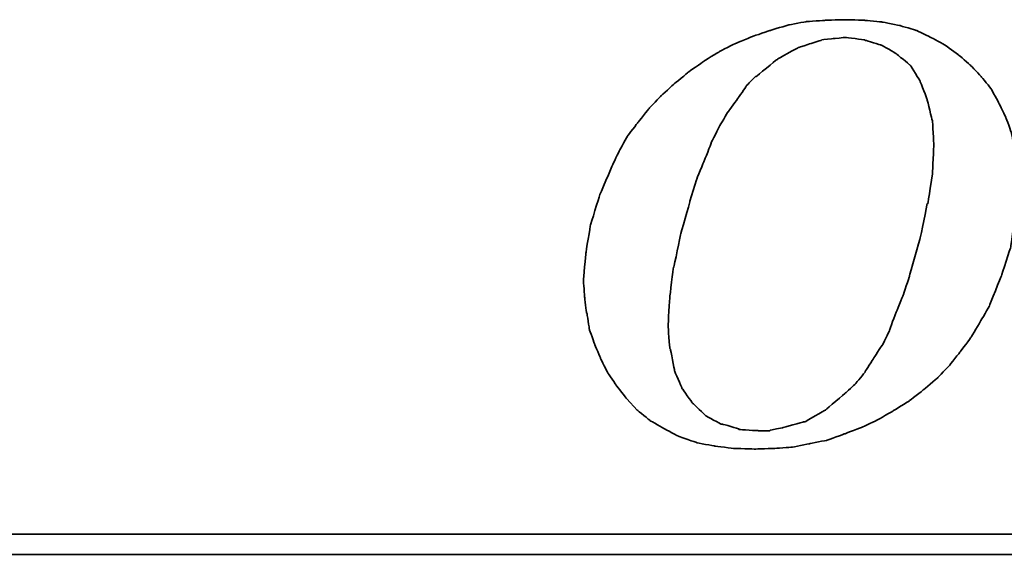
# Model space of a CAD drawing. Header units: millimetres. Extents: x 96 to 887, y 184 to 439.
# Tile 34 of 53: x 699.5 to 714.06, y 264.5 to 272.41. Entities that reach past the tile are written whole.
import ezdxf

# ---------------------------------------------------------------- set-up
doc = ezdxf.new("R2010")
doc.units = ezdxf.units.MM
doc.header["$LTSCALE"] = 0.15
doc.layers.add('DIM', color=4, linetype='CONTINUOUS')
doc.layers.add('layer 1', color=7, linetype='CONTINUOUS')

# ---------------------------------------------------------------- blocks, each defined once
blk = doc.blocks.new('TBI MOTION logo(完整正式版)')
at = {"layer": 'layer 1', "color": 22, "lineweight": 35}
for points, knots in [([(-11.34375, -6.98375), (-11.34375, -6.98375), (-10.91375, -7.43875), (-10.91375, -7.43875), (-10.91375, -7.43875), (-10.91375, -7.43875), (-10.38625, -7.87125), (-10.38625, -7.87125), (-10.38625, -7.87125), (-10.38625, -7.87125), (-9.81125, -8.20375), (-9.81125, -8.20375), (-9.81125, -8.20375), (-9.81125, -8.20375), (-9.21125, -8.51875), (-9.21125, -8.51875), (-9.21125, -8.51875), (-9.21125, -8.51875), (-8.51625, -8.75875), (-8.51625, -8.75875), (-8.51625, -8.75875), (-8.51625, -8.75875), (-7.77125, -8.90375), (-7.77125, -8.90375), (-7.77125, -8.90375), (-7.77125, -8.90375), (-6.97875, -8.99875), (-6.97875, -8.99875), (-6.97875, -8.99875), (-6.97875, -8.99875), (-6.14125, -9.02375), (-6.14125, -9.02375), (-6.14125, -9.02375), (-6.14125, -9.02375), (-5.37125, -8.99875), (-5.37125, -8.99875), (-5.37125, -8.99875), (-5.37125, -8.99875), (-4.65375, -8.94875), (-4.65375, -8.94875), (-4.65375, -8.94875), (-4.65375, -8.94875), (-3.93375, -8.80625), (-3.93375, -8.80625), (-3.93375, -8.80625), (-3.93375, -8.80625), (-3.21375, -8.66375), (-3.21375, -8.66375), (-3.21375, -8.66375), (-3.21375, -8.66375), (-2.49375, -8.39875), (-2.49375, -8.39875), (-2.49375, -8.39875), (-2.49375, -8.39875), (-1.79875, -8.13375), (-1.79875, -8.13375), (-1.79875, -8.13375), (-1.79875, -8.13375), (-1.17375, -7.84375), (-1.17375, -7.84375), (-1.17375, -7.84375), (-1.17375, -7.84375), (-0.52375, -7.46375), (-0.52375, -7.46375), (-0.52375, -7.46375), (-0.52375, -7.46375), (0.10124, -7.07875), (0.10124, -7.07875), (0.10124, -7.07875), (0.10124, -7.07875), (0.67625, -6.62375), (0.67625, -6.62375), (0.67625, -6.62375), (0.67625, -6.62375), (1.24874, -6.14375), (1.24874, -6.14375), (1.24874, -6.14375), (1.24874, -6.14375), (1.72874, -5.64125), (1.72874, -5.64125), (1.72874, -5.64125), (1.72874, -5.64125), (2.18624, -5.06375), (2.18624, -5.06375), (2.18624, -5.06375), (2.18624, -5.06375), (2.61625, -4.48874), (2.61625, -4.48874), (2.61625, -4.48874), (2.61625, -4.48874), (3.00125, -3.83874), (3.00125, -3.83874), (3.00125, -3.83874), (3.00125, -3.83874), (3.36124, -3.21374), (3.36124, -3.21374), (3.36124, -3.21374), (3.36124, -3.21374), (3.84374, -1.99125), (3.84374, -1.99125), (3.84374, -1.99125), (3.84374, -1.99125), (4.22625, -0.81875), (4.22625, -0.81875), (4.22625, -0.81875), (4.22625, -0.81875), (4.39125, 0.45624), (4.39125, 0.45624), (4.39125, 0.45624), (4.39125, 0.45624), (4.48874, 1.70124), (4.48874, 1.70124), (4.48874, 1.70124), (4.48874, 1.70124), (4.43874, 2.44625), (4.43874, 2.44625), (4.43874, 2.44625), (4.43874, 2.44625), (4.36874, 3.14125), (4.36874, 3.14125), (4.36874, 3.14125), (4.36874, 3.14125), (4.25125, 3.81125), (4.25125, 3.81125), (4.25125, 3.81125), (4.25125, 3.81125), (4.03124, 4.41125), (4.03124, 4.41125), (4.03124, 4.41125), (4.03124, 4.41125), (3.74374, 5.01125), (3.74374, 5.01125), (3.74374, 5.01125), (3.74374, 5.01125), (3.43124, 5.58875), (3.43124, 5.58875), (3.43124, 5.58875), (3.43124, 5.58875), (3.02625, 6.09125), (3.02625, 6.09125), (3.02625, 6.09125), (3.02625, 6.09125), (2.59374, 6.54875), (2.59374, 6.54875), (2.59374, 6.54875), (2.59374, 6.54875), (2.09124, 6.98125), (2.09124, 6.98125), (2.09124, 6.98125), (2.09124, 6.98125), (1.56124, 7.36625), (1.56124, 7.36625), (1.56124, 7.36625), (1.56124, 7.36625), (0.98624, 7.67625), (0.98624, 7.67625), (0.98624, 7.67625), (0.98624, 7.67625), (0.38624, 7.96375), (0.38624, 7.96375), (0.38624, 7.96375), (0.38624, 7.96375), (-0.25875, 8.15625), (-0.25875, 8.15625), (-0.25875, 8.15625), (-0.25875, 8.15625), (-0.98125, 8.30125), (-0.98125, 8.30125), (-0.98125, 8.30125), (-0.98125, 8.30125), (-1.70124, 8.37125), (-1.70124, 8.37125), (-1.70124, 8.37125), (-1.70124, 8.37125), (-2.49375, 8.39624), (-2.49375, 8.39624), (-2.49375, 8.39624), (-2.49375, 8.39624), (-3.28625, 8.37125), (-3.28625, 8.37125), (-3.28625, 8.37125), (-3.28625, 8.37125), (-4.05125, 8.32125), (-4.05125, 8.32125), (-4.05125, 8.32125), (-4.05125, 8.32125), (-4.77375, 8.18125), (-4.77375, 8.18125), (-4.77375, 8.18125), (-4.77375, 8.18125), (-5.51625, 7.96375), (-5.51625, 7.96375), (-5.51625, 7.96375), (-5.51625, 7.96375), (-6.21125, 7.72625), (-6.21125, 7.72625), (-6.21125, 7.72625), (-6.21125, 7.72625), (-6.92875, 7.43625), (-6.92875, 7.43625), (-6.92875, 7.43625), (-6.92875, 7.43625), (-7.57875, 7.10125), (-7.57875, 7.10125), (-7.57875, 7.10125), (-7.57875, 7.10125), (-8.24875, 6.69125), (-8.24875, 6.69125), (-8.24875, 6.69125), (-8.24875, 6.69125), (-8.84875, 6.26125), (-8.84875, 6.26125), (-8.84875, 6.26125), (-8.84875, 6.26125), (-9.42625, 5.78125), (-9.42625, 5.78125), (-9.42625, 5.78125), (-9.42625, 5.78125), (-9.95375, 5.30125), (-9.95375, 5.30125), (-9.95375, 5.30125), (-9.95375, 5.30125), (-10.43375, 4.79624), (-10.43375, 4.79624), (-10.43375, 4.79624), (-10.43375, 4.79624), (-10.88875, 4.22125), (-10.88875, 4.22125), (-10.88875, 4.22125), (-10.88875, 4.22125), (-11.29875, 3.69375), (-11.29875, 3.69375), (-11.29875, 3.69375), (-11.29875, 3.69375), (-11.63375, 3.09125), (-11.63375, 3.09125), (-11.63375, 3.09125), (-11.63375, 3.09125), (-11.91875, 2.49625), (-11.91875, 2.49625), (-11.91875, 2.49625), (-11.91875, 2.49625), (-12.44875, 1.24625), (-12.44875, 1.24625), (-12.44875, 1.24625), (-12.44875, 1.24625), (-12.80875, 0.06874), (-12.80875, 0.06874), (-12.80875, 0.06874), (-12.80875, 0.06874), (-12.99875, -1.07875), (-12.99875, -1.07875), (-12.99875, -1.07875), (-12.99875, -1.07875), (-13.09375, -2.18375), (-13.09375, -2.18375), (-13.09375, -2.18375), (-13.09375, -2.18375), (-13.04875, -2.85375), (-13.04875, -2.85375), (-13.04875, -2.85375), (-13.04875, -2.85375), (-12.97375, -3.50375), (-12.97375, -3.50375), (-12.97375, -3.50375), (-12.97375, -3.50375), (-12.95375, -3.50375), (-12.95375, -3.50375), (-12.95375, -3.50375), (-12.95375, -3.50375), (-12.85375, -4.17375), (-12.85375, -4.17375), (-12.85375, -4.17375), (-12.85375, -4.17375), (-12.63875, -4.77624), (-12.63875, -4.77624), (-12.63875, -4.77624), (-12.63875, -4.77624), (-12.39875, -5.35125), (-12.39875, -5.35125), (-12.39875, -5.35125), (-12.39875, -5.35125), (-12.11375, -5.92875), (-12.11375, -5.92875), (-12.11375, -5.92875), (-12.11375, -5.92875), (-11.75375, -6.45375), (-11.75375, -6.45375), (-11.75375, -6.45375), (-11.75375, -6.45375), (-11.34375, -6.98375), (-11.34375, -6.98375)], [0, 0, 0, 0, 0.01369863, 0.01369863, 0.01369863, 0.01369864, 0.02739726, 0.02739726, 0.02739726, 0.02739727, 0.04109589, 0.04109589, 0.04109589, 0.0410959, 0.05479452, 0.05479452, 0.05479452, 0.05479453, 0.06849315, 0.06849315, 0.06849315, 0.06849316, 0.08219178, 0.08219178, 0.08219178, 0.08219179, 0.09589041, 0.09589041, 0.09589041, 0.09589042, 0.10958904, 0.10958904, 0.10958904, 0.10958905, 0.12328767, 0.12328767, 0.12328767, 0.12328768, 0.1369863, 0.1369863, 0.1369863, 0.13698631, 0.15068493, 0.15068493, 0.15068493, 0.15068494, 0.16438356, 0.16438356, 0.16438356, 0.16438357, 0.17808219, 0.17808219, 0.17808219, 0.1780822, 0.19178082, 0.19178082, 0.19178082, 0.19178083, 0.20547945, 0.20547945, 0.20547945, 0.20547946, 0.21917808, 0.21917808, 0.21917808, 0.21917809, 0.23287671, 0.23287671, 0.23287671, 0.23287672, 0.24657534, 0.24657534, 0.24657534, 0.24657535, 0.26027397, 0.26027397, 0.26027397, 0.26027398, 0.2739726, 0.2739726, 0.2739726, 0.27397261, 0.28767123, 0.28767123, 0.28767123, 0.28767124, 0.30136986, 0.30136986, 0.30136986, 0.30136987, 0.31506849, 0.31506849, 0.31506849, 0.3150685, 0.32876712, 0.32876712, 0.32876712, 0.32876713, 0.34246575, 0.34246575, 0.34246575, 0.34246576, 0.35616438, 0.35616438, 0.35616438, 0.35616439, 0.36986301, 0.36986301, 0.36986301, 0.36986302, 0.38356164, 0.38356164, 0.38356164, 0.38356165, 0.39726027, 0.39726027, 0.39726027, 0.39726028, 0.4109589, 0.4109589, 0.4109589, 0.41095891, 0.42465753, 0.42465753, 0.42465753, 0.42465754, 0.43835616, 0.43835616, 0.43835616, 0.43835617, 0.45205479, 0.45205479, 0.45205479, 0.4520548, 0.46575342, 0.46575342, 0.46575342, 0.46575343, 0.47945205, 0.47945205, 0.47945205, 0.47945206, 0.49315068, 0.49315068, 0.49315068, 0.49315069, 0.50684932, 0.50684932, 0.50684932, 0.50684933, 0.52054795, 0.52054795, 0.52054795, 0.52054796, 0.53424658, 0.53424658, 0.53424658, 0.53424659, 0.54794521, 0.54794521, 0.54794521, 0.54794522, 0.56164384, 0.56164384, 0.56164384, 0.56164385, 0.57534247, 0.57534247, 0.57534247, 0.57534248, 0.5890411, 0.5890411, 0.5890411, 0.58904111, 0.60273973, 0.60273973, 0.60273973, 0.60273974, 0.61643836, 0.61643836, 0.61643836, 0.61643837, 0.63013699, 0.63013699, 0.63013699, 0.630137, 0.64383562, 0.64383562, 0.64383562, 0.64383563, 0.65753425, 0.65753425, 0.65753425, 0.65753426, 0.67123288, 0.67123288, 0.67123288, 0.67123289, 0.68493151, 0.68493151, 0.68493151, 0.68493152, 0.69863014, 0.69863014, 0.69863014, 0.69863015, 0.71232877, 0.71232877, 0.71232877, 0.71232878, 0.7260274, 0.7260274, 0.7260274, 0.72602741, 0.73972603, 0.73972603, 0.73972603, 0.73972604, 0.75342466, 0.75342466, 0.75342466, 0.75342467, 0.76712329, 0.76712329, 0.76712329, 0.7671233, 0.78082192, 0.78082192, 0.78082192, 0.78082193, 0.79452055, 0.79452055, 0.79452055, 0.79452056, 0.80821918, 0.80821918, 0.80821918, 0.80821919, 0.82191781, 0.82191781, 0.82191781, 0.82191782, 0.83561644, 0.83561644, 0.83561644, 0.83561645, 0.84931507, 0.84931507, 0.84931507, 0.84931508, 0.8630137, 0.8630137, 0.8630137, 0.86301371, 0.87671233, 0.87671233, 0.87671233, 0.87671234, 0.89041096, 0.89041096, 0.89041096, 0.89041097, 0.90410959, 0.90410959, 0.90410959, 0.9041096, 0.91780822, 0.91780822, 0.91780822, 0.91780823, 0.93150685, 0.93150685, 0.93150685, 0.93150686, 0.94520548, 0.94520548, 0.94520548, 0.94520549, 0.95890411, 0.95890411, 0.95890411, 0.95890412, 0.97260274, 0.97260274, 0.97260274, 0.97260275, 0.98630137, 0.98630137, 0.98630137, 0.98630138, 1, 1, 1, 1]), ([(-8.77875, 1.03124), (-8.77875, 1.03124), (-8.51625, 1.89625), (-8.51625, 1.89625), (-8.51625, 1.89625), (-8.51625, 1.89625), (-8.20375, 2.66375), (-8.20375, 2.66375), (-8.20375, 2.66375), (-8.20375, 2.66375), (-7.91625, 3.38125), (-7.91625, 3.38125), (-7.91625, 3.38125), (-7.91625, 3.38125), (-7.91625, 3.40624), (-7.91625, 3.40624), (-7.91625, 3.40624), (-7.91625, 3.40624), (-7.57875, 4.07624), (-7.57875, 4.07624), (-7.57875, 4.07624), (-7.57875, 4.07624), (-7.24375, 4.65125), (-7.24375, 4.65125), (-7.24375, 4.65125), (-7.24375, 4.65125), (-7.21875, 4.65125), (-7.21875, 4.65125), (-7.21875, 4.65125), (-7.21875, 4.65125), (-7.21875, 4.67624), (-7.21875, 4.67624), (-7.21875, 4.67624), (-7.21875, 4.67624), (-6.83625, 5.20375), (-6.83625, 5.20375), (-6.83625, 5.20375), (-6.83625, 5.20375), (-6.49875, 5.68625), (-6.49875, 5.68625), (-6.49875, 5.68625), (-6.49875, 5.68625), (-6.49875, 5.70625), (-6.49875, 5.70625), (-6.49875, 5.70625), (-6.49875, 5.70625), (-6.11625, 6.09125), (-6.11625, 6.09125), (-6.11625, 6.09125), (-6.11625, 6.09125), (-6.09125, 6.09125), (-6.09125, 6.09125), (-6.09125, 6.09125), (-6.09125, 6.09125), (-5.27375, 6.76625), (-5.27375, 6.76625), (-5.27375, 6.76625), (-5.27375, 6.76625), (-5.24875, 6.76625), (-5.24875, 6.76625), (-5.24875, 6.76625), (-5.24875, 6.76625), (-5.24875, 6.78625), (-5.24875, 6.78625), (-5.24875, 6.78625), (-5.24875, 6.78625), (-4.38875, 7.26624), (-4.38875, 7.26624), (-4.38875, 7.26624), (-4.38875, 7.26624), (-4.36125, 7.26624), (-4.36125, 7.26624), (-4.36125, 7.26624), (-4.36125, 7.26624), (-3.93375, 7.41125), (-3.93375, 7.41125), (-3.93375, 7.41125), (-3.93375, 7.41125), (-3.47375, 7.55625), (-3.47375, 7.55625), (-3.47375, 7.55625), (-3.47375, 7.55625), (-3.45375, 7.55625), (-3.45375, 7.55625), (-3.45375, 7.55625), (-3.45375, 7.55625), (-3.42875, 7.58124), (-3.42875, 7.58124), (-3.42875, 7.58124), (-3.42875, 7.58124), (-2.97375, 7.62625), (-2.97375, 7.62625), (-2.97375, 7.62625), (-2.97375, 7.62625), (-2.49375, 7.67625), (-2.49375, 7.67625), (-2.49375, 7.67625), (-2.49375, 7.67625), (-2.46875, 7.67625), (-2.46875, 7.67625), (-2.46875, 7.67625), (-2.46875, 7.67625), (-1.70124, 7.58124), (-1.70124, 7.58124), (-1.70124, 7.58124), (-1.70124, 7.58124), (-1.67875, 7.55625), (-1.67875, 7.55625), (-1.67875, 7.55625), (-1.67875, 7.55625), (-1.65375, 7.55625), (-1.65375, 7.55625), (-1.65375, 7.55625), (-1.65375, 7.55625), (-1.03125, 7.36625), (-1.03125, 7.36625), (-1.03125, 7.36625), (-1.03125, 7.36625), (-1.00625, 7.36625), (-1.00625, 7.36625), (-1.00625, 7.36625), (-1.00625, 7.36625), (-0.43124, 7.02624), (-0.43124, 7.02624), (-0.43124, 7.02624), (-0.43124, 7.02624), (-0.40625, 7.00624), (-0.40625, 7.00624), (-0.40625, 7.00624), (-0.40625, 7.00624), (0.12124, 6.57124), (0.12124, 6.57124), (0.12124, 6.57124), (0.12124, 6.57124), (0.14624, 6.54875), (0.14624, 6.54875), (0.14624, 6.54875), (0.14624, 6.54875), (0.17124, 6.52375), (0.17124, 6.52375), (0.17124, 6.52375), (0.17124, 6.52375), (0.55625, 5.89875), (0.55625, 5.89875), (0.55625, 5.89875), (0.55625, 5.89875), (0.55625, 5.87625), (0.55625, 5.87625), (0.55625, 5.87625), (0.55625, 5.87625), (0.84124, 5.15625), (0.84124, 5.15625), (0.84124, 5.15625), (0.84124, 5.15625), (0.84124, 5.13125), (0.84124, 5.13125), (0.84124, 5.13125), (0.84124, 5.13125), (1.03624, 4.31875), (1.03624, 4.31875), (1.03624, 4.31875), (1.03624, 4.31875), (1.05624, 4.31875), (1.05624, 4.31875), (1.05624, 4.31875), (1.05624, 4.31875), (1.05624, 4.29125), (1.05624, 4.29125), (1.05624, 4.29125), (1.05624, 4.29125), (1.10625, 3.33125), (1.10625, 3.33125), (1.10625, 3.33125), (1.10625, 3.33125), (1.10625, 3.30875), (1.10625, 3.30875), (1.10625, 3.30875), (1.10625, 3.30875), (1.05624, 2.20624), (1.05624, 2.20624), (1.05624, 2.20624), (1.05624, 2.20624), (1.05624, 2.18124), (1.05624, 2.18124), (1.05624, 2.18124), (1.05624, 2.18124), (0.86624, 0.93624), (0.86624, 0.93624), (0.86624, 0.93624), (0.86624, 0.93624), (0.84124, 0.93624), (0.84124, 0.93624), (0.84124, 0.93624), (0.84124, 0.93624), (0.55625, -0.45874), (0.55625, -0.45874), (0.55625, -0.45874), (0.55625, -0.45874), (0.12124, -1.99125), (0.12124, -1.99125), (0.12124, -1.99125), (0.12124, -1.99125), (0.12124, -2.01874), (0.12124, -2.01874), (0.12124, -2.01874), (0.12124, -2.01874), (-0.13874, -2.78375), (-0.13874, -2.78375), (-0.13874, -2.78375), (-0.13874, -2.78375), (-0.43124, -3.50375), (-0.43124, -3.50375), (-0.43124, -3.50375), (-0.43124, -3.50375), (-0.69375, -4.19875), (-0.69375, -4.19875), (-0.69375, -4.19875), (-0.69375, -4.19875), (-0.69375, -4.22375), (-0.69375, -4.22375), (-0.69375, -4.22375), (-0.69375, -4.22375), (-0.98125, -4.82374), (-0.98125, -4.82374), (-0.98125, -4.82374), (-0.98125, -4.82374), (-1.00625, -4.82374), (-1.00625, -4.82374), (-1.00625, -4.82374), (-1.00625, -4.82374), (-1.33875, -5.35125), (-1.33875, -5.35125), (-1.33875, -5.35125), (-1.33875, -5.35125), (-1.67875, -5.87875), (-1.67875, -5.87875), (-1.67875, -5.87875), (-1.67875, -5.87875), (-1.67875, -5.90375), (-1.67875, -5.90375), (-1.67875, -5.90375), (-1.67875, -5.90375), (-2.05875, -6.35875), (-2.05875, -6.35875), (-2.05875, -6.35875), (-2.05875, -6.35875), (-2.08375, -6.38375), (-2.08375, -6.38375), (-2.08375, -6.38375), (-2.08375, -6.38375), (-2.46875, -6.74375), (-2.46875, -6.74375), (-2.46875, -6.74375), (-2.46875, -6.74375), (-3.25875, -7.41625), (-3.25875, -7.41625), (-3.25875, -7.41625), (-3.25875, -7.41625), (-3.28625, -7.43875), (-3.28625, -7.43875), (-3.28625, -7.43875), (-3.28625, -7.43875), (-4.12375, -7.91875), (-4.12375, -7.91875), (-4.12375, -7.91875), (-4.12375, -7.91875), (-4.14875, -7.91875), (-4.14875, -7.91875), (-4.14875, -7.91875), (-4.14875, -7.91875), (-4.17125, -7.91875), (-4.17125, -7.91875), (-4.17125, -7.91875), (-4.17125, -7.91875), (-5.03375, -8.15875), (-5.03375, -8.15875), (-5.03375, -8.15875), (-5.03375, -8.15875), (-5.51625, -8.25625), (-5.51625, -8.25625), (-5.51625, -8.25625), (-5.51625, -8.25625), (-5.54125, -8.27875), (-5.54125, -8.27875), (-5.54125, -8.27875), (-5.54125, -8.27875), (-5.56375, -8.27875), (-5.56375, -8.27875), (-5.56375, -8.27875), (-5.56375, -8.27875), (-5.99625, -8.27875), (-5.99625, -8.27875), (-5.99625, -8.27875), (-5.99625, -8.27875), (-6.76375, -8.23125), (-6.76375, -8.23125), (-6.76375, -8.23125), (-6.76375, -8.23125), (-6.78875, -8.23125), (-6.78875, -8.23125), (-6.78875, -8.23125), (-6.78875, -8.23125), (-6.78875, -8.20375), (-6.78875, -8.20375), (-6.78875, -8.20375), (-6.78875, -8.20375), (-7.45875, -8.01375), (-7.45875, -8.01375), (-7.45875, -8.01375), (-7.45875, -8.01375), (-7.48375, -8.01375), (-7.48375, -8.01375), (-7.48375, -8.01375), (-7.48375, -8.01375), (-7.50875, -8.01375), (-7.50875, -8.01375), (-7.50875, -8.01375), (-7.50875, -8.01375), (-8.13125, -7.67875), (-8.13125, -7.67875), (-8.13125, -7.67875), (-8.13125, -7.67875), (-8.15625, -7.65375), (-8.15625, -7.65375), (-8.15625, -7.65375), (-8.15625, -7.65375), (-8.65875, -7.17375), (-8.65875, -7.17375), (-8.65875, -7.17375), (-8.65875, -7.17375), (-8.68375, -7.14875), (-8.68375, -7.14875), (-8.68375, -7.14875), (-8.68375, -7.14875), (-9.08875, -6.57375), (-9.08875, -6.57375), (-9.08875, -6.57375), (-9.08875, -6.57375), (-9.11375, -6.54875), (-9.11375, -6.54875), (-9.11375, -6.54875), (-9.11375, -6.54875), (-9.11375, -6.52875), (-9.11375, -6.52875), (-9.11375, -6.52875), (-9.11375, -6.52875), (-9.40375, -5.85375), (-9.40375, -5.85375), (-9.40375, -5.85375), (-9.40375, -5.85375), (-9.40375, -5.82875), (-9.40375, -5.82875), (-9.40375, -5.82875), (-9.40375, -5.82875), (-9.56875, -4.96875), (-9.56875, -4.96875), (-9.56875, -4.96875), (-9.56875, -4.96875), (-9.59375, -4.94375), (-9.59375, -4.94375), (-9.59375, -4.94375), (-9.59375, -4.94375), (-9.66375, -4.03375), (-9.66375, -4.03375), (-9.66375, -4.03375), (-9.66375, -4.03375), (-9.66375, -4.00875), (-9.66375, -4.00875), (-9.66375, -4.00875), (-9.66375, -4.00875), (-9.59375, -2.85375), (-9.59375, -2.85375), (-9.59375, -2.85375), (-9.59375, -2.85375), (-9.45125, -1.65875), (-9.45125, -1.65875), (-9.45125, -1.65875), (-9.45125, -1.65875), (-9.42625, -1.63375), (-9.42625, -1.63375), (-9.42625, -1.63375), (-9.42625, -1.63375), (-9.16125, -0.33875), (-9.16125, -0.33875), (-9.16125, -0.33875), (-9.16125, -0.33875), (-8.77875, 1.00624), (-8.77875, 1.00624), (-8.77875, 1.00624), (-8.77875, 1.00624), (-8.77875, 1.03124), (-8.77875, 1.03124)], [0, 0, 0, 0, 0.01020408, 0.01020408, 0.01020408, 0.01020409, 0.02040816, 0.02040816, 0.02040816, 0.02040817, 0.03061224, 0.03061224, 0.03061224, 0.03061225, 0.04081633, 0.04081633, 0.04081633, 0.04081634, 0.05102041, 0.05102041, 0.05102041, 0.05102042, 0.06122449, 0.06122449, 0.06122449, 0.0612245, 0.07142857, 0.07142857, 0.07142857, 0.07142858, 0.08163265, 0.08163265, 0.08163265, 0.08163266, 0.09183673, 0.09183673, 0.09183673, 0.09183674, 0.10204082, 0.10204082, 0.10204082, 0.10204083, 0.1122449, 0.1122449, 0.1122449, 0.11224491, 0.12244898, 0.12244898, 0.12244898, 0.12244899, 0.13265306, 0.13265306, 0.13265306, 0.13265307, 0.14285714, 0.14285714, 0.14285714, 0.14285715, 0.15306122, 0.15306122, 0.15306122, 0.15306123, 0.16326531, 0.16326531, 0.16326531, 0.16326532, 0.17346939, 0.17346939, 0.17346939, 0.1734694, 0.18367347, 0.18367347, 0.18367347, 0.18367348, 0.19387755, 0.19387755, 0.19387755, 0.19387756, 0.20408163, 0.20408163, 0.20408163, 0.20408164, 0.21428571, 0.21428571, 0.21428571, 0.21428572, 0.2244898, 0.2244898, 0.2244898, 0.22448981, 0.23469388, 0.23469388, 0.23469388, 0.23469389, 0.24489796, 0.24489796, 0.24489796, 0.24489797, 0.25510204, 0.25510204, 0.25510204, 0.25510205, 0.26530612, 0.26530612, 0.26530612, 0.26530613, 0.2755102, 0.2755102, 0.2755102, 0.27551021, 0.28571429, 0.28571429, 0.28571429, 0.2857143, 0.29591837, 0.29591837, 0.29591837, 0.29591838, 0.30612245, 0.30612245, 0.30612245, 0.30612246, 0.31632653, 0.31632653, 0.31632653, 0.31632654, 0.32653061, 0.32653061, 0.32653061, 0.32653062, 0.33673469, 0.33673469, 0.33673469, 0.3367347, 0.34693878, 0.34693878, 0.34693878, 0.34693879, 0.35714286, 0.35714286, 0.35714286, 0.35714287, 0.36734694, 0.36734694, 0.36734694, 0.36734695, 0.37755102, 0.37755102, 0.37755102, 0.37755103, 0.3877551, 0.3877551, 0.3877551, 0.38775511, 0.39795918, 0.39795918, 0.39795918, 0.39795919, 0.40816327, 0.40816327, 0.40816327, 0.40816328, 0.41836735, 0.41836735, 0.41836735, 0.41836736, 0.42857143, 0.42857143, 0.42857143, 0.42857144, 0.43877551, 0.43877551, 0.43877551, 0.43877552, 0.44897959, 0.44897959, 0.44897959, 0.4489796, 0.45918367, 0.45918367, 0.45918367, 0.45918368, 0.46938776, 0.46938776, 0.46938776, 0.46938777, 0.47959184, 0.47959184, 0.47959184, 0.47959185, 0.48979592, 0.48979592, 0.48979592, 0.48979593, 0.5, 0.5, 0.5, 0.50000001, 0.51020408, 0.51020408, 0.51020408, 0.51020409, 0.52040816, 0.52040816, 0.52040816, 0.52040817, 0.53061224, 0.53061224, 0.53061224, 0.53061225, 0.54081633, 0.54081633, 0.54081633, 0.54081634, 0.55102041, 0.55102041, 0.55102041, 0.55102042, 0.56122449, 0.56122449, 0.56122449, 0.5612245, 0.57142857, 0.57142857, 0.57142857, 0.57142858, 0.58163265, 0.58163265, 0.58163265, 0.58163266, 0.59183673, 0.59183673, 0.59183673, 0.59183674, 0.60204082, 0.60204082, 0.60204082, 0.60204083, 0.6122449, 0.6122449, 0.6122449, 0.61224491, 0.62244898, 0.62244898, 0.62244898, 0.62244899, 0.63265306, 0.63265306, 0.63265306, 0.63265307, 0.64285714, 0.64285714, 0.64285714, 0.64285715, 0.65306122, 0.65306122, 0.65306122, 0.65306123, 0.66326531, 0.66326531, 0.66326531, 0.66326532, 0.67346939, 0.67346939, 0.67346939, 0.6734694, 0.68367347, 0.68367347, 0.68367347, 0.68367348, 0.69387755, 0.69387755, 0.69387755, 0.69387756, 0.70408163, 0.70408163, 0.70408163, 0.70408164, 0.71428571, 0.71428571, 0.71428571, 0.71428572, 0.7244898, 0.7244898, 0.7244898, 0.72448981, 0.73469388, 0.73469388, 0.73469388, 0.73469389, 0.74489796, 0.74489796, 0.74489796, 0.74489797, 0.75510204, 0.75510204, 0.75510204, 0.75510205, 0.76530612, 0.76530612, 0.76530612, 0.76530613, 0.7755102, 0.7755102, 0.7755102, 0.77551021, 0.78571429, 0.78571429, 0.78571429, 0.7857143, 0.79591837, 0.79591837, 0.79591837, 0.79591838, 0.80612245, 0.80612245, 0.80612245, 0.80612246, 0.81632653, 0.81632653, 0.81632653, 0.81632654, 0.82653061, 0.82653061, 0.82653061, 0.82653062, 0.83673469, 0.83673469, 0.83673469, 0.8367347, 0.84693878, 0.84693878, 0.84693878, 0.84693879, 0.85714286, 0.85714286, 0.85714286, 0.85714287, 0.86734694, 0.86734694, 0.86734694, 0.86734695, 0.87755102, 0.87755102, 0.87755102, 0.87755103, 0.8877551, 0.8877551, 0.8877551, 0.88775511, 0.89795918, 0.89795918, 0.89795918, 0.89795919, 0.90816327, 0.90816327, 0.90816327, 0.90816328, 0.91836735, 0.91836735, 0.91836735, 0.91836736, 0.92857143, 0.92857143, 0.92857143, 0.92857144, 0.93877551, 0.93877551, 0.93877551, 0.93877552, 0.94897959, 0.94897959, 0.94897959, 0.9489796, 0.95918367, 0.95918367, 0.95918367, 0.95918368, 0.96938776, 0.96938776, 0.96938776, 0.96938777, 0.97959184, 0.97959184, 0.97959184, 0.97959185, 0.98979592, 0.98979592, 0.98979592, 0.98979593, 1, 1, 1, 1]), ([(75.90875, -9.47875), (75.90875, -9.47875), (75.90875, -12.28625), (75.90875, -12.28625), (75.90875, -12.28625), (75.90875, -12.28625), (75.90875, -12.47875), (75.90875, -12.47875), (75.90875, -12.47875), (75.90875, -12.47875), (75.71625, -12.47875), (75.71625, -12.47875), (75.71625, -12.47875), (75.71625, -12.47875), (-88.32875, -12.47875), (-88.32875, -12.47875), (-88.32875, -12.47875), (-88.32875, -12.47875), (-88.32875, -13.29375), (-88.32875, -13.29375), (-88.32875, -13.29375), (-88.32875, -13.29375), (82.89125, -13.29375), (82.89125, -13.29375), (82.89125, -13.29375), (82.89125, -13.29375), (75.90875, -9.47875), (75.90875, -9.47875)], [0, 0, 0, 0, 0.14285714, 0.14285714, 0.14285714, 0.14285715, 0.28571429, 0.28571429, 0.28571429, 0.2857143, 0.42857143, 0.42857143, 0.42857143, 0.42857144, 0.57142857, 0.57142857, 0.57142857, 0.57142858, 0.71428571, 0.71428571, 0.71428571, 0.71428572, 0.85714286, 0.85714286, 0.85714286, 0.85714287, 1, 1, 1, 1])]:
    blk.add_open_spline(points, degree=3, knots=knots, dxfattribs=at)

msp = doc.modelspace()

# ---------------------------------------------------------------- block references
at = {"layer": 'DIM', "color": 0, "xscale": 0.3648685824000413, "yscale": 0.3648685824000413, "zscale": 0.3648685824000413}
msp.add_blockref('TBI MOTION logo(完整正式版)', (712.617, 269.349), dxfattribs=at)

doc.saveas('drawing.dxf')
